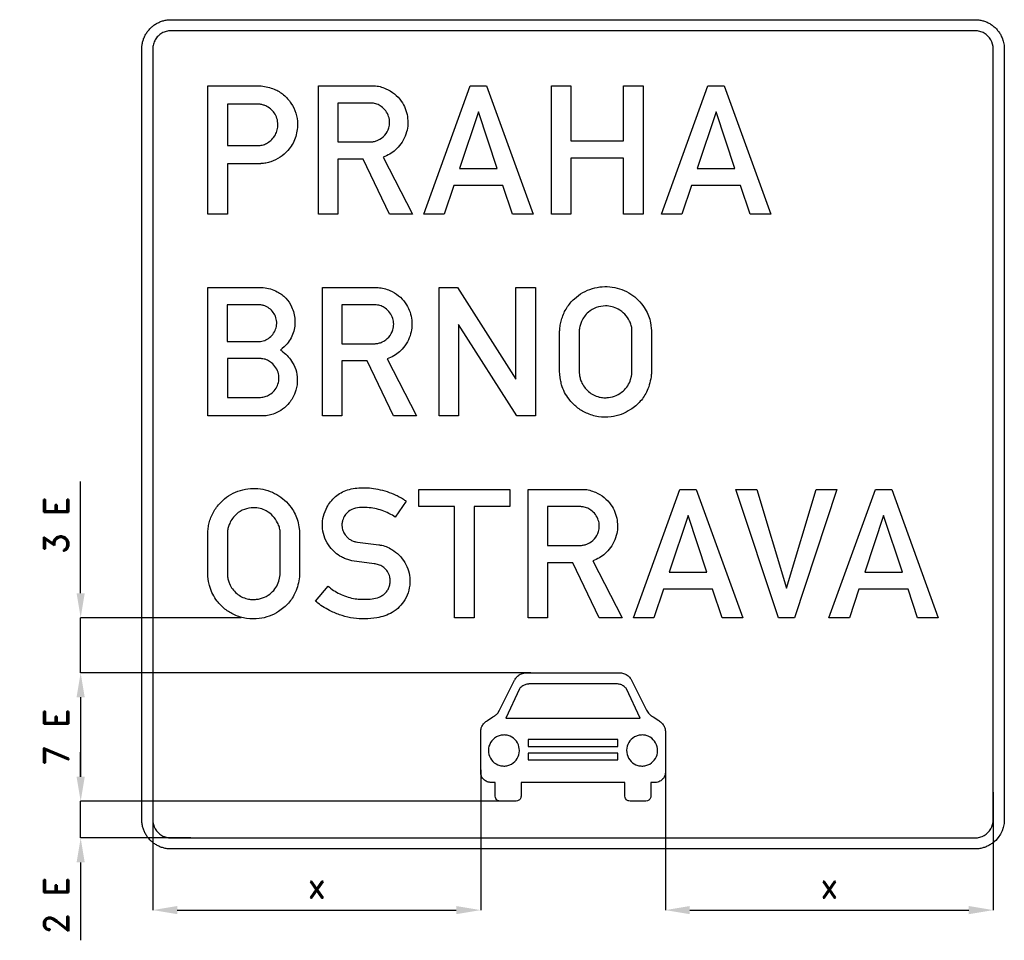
# Model space of a CAD drawing. Header units: millimetres. Extents: x 4952 to 12255, y -152 to 5683.
# Tile 4 of 6: x 9760 to 12174, y -87 to 2171. Entities that reach past the tile are written whole.
import ezdxf

# ---------------------------------------------------------------- set-up
doc = ezdxf.new("R2010")
doc.units = ezdxf.units.MM
doc.header["$LTSCALE"] = 5
doc.layers.add('Kóty', color=2, linetype='Continuous')
doc.layers.add('Značka', color=7, linetype='Continuous')
doc.styles.get("Standard").update_dxf_attribs({"font": 'romand.shx', "height": 60})
doc.dimstyles.get("Standard").update_dxf_attribs({"dimtxt": 60, "dimasz": 60, "dimexe": 0.18, "dimexo": 0.0625, "dimgap": 30, "dimtad": 1, "dimdec": 0, "dimzin": 0, "dimdsep": 46, "dimtxsty": 'Standard', "dimcen": 0.09, "dimadec": 0, "dimazin": 0, "dimtfac": 1, "dimtdec": 0, "dimtofl": 0, "dimtmove": 0, "dimatfit": 3, "dimfxl": 1, "dimtolj": 1, "dimtzin": 0, "dimarcsym": 0})

# ---------------------------------------------------------------- blocks, each defined once
blk = doc.blocks.new('*D11')
at = {"layer": 'Defpoints', "color": 0, "transparency": 16777216}
for p in [(11343.4, 333.9), (12147.5, 276.3), (12147.5, -13)]:
    blk.add_point(p, dxfattribs=at)
at = {"layer": 'Kóty', "color": 0, "lineweight": -2, "transparency": 16777216}
for p, q in [((11343.4, 333.9), (11343.4, -13.2)), ((12147.5, 276.2), (12147.5, -13.2)), ((11403.4, -13), (12087.5, -13))]:
    blk.add_line(p, q, dxfattribs=at)
at = {"layer": 'Kóty', "color": 0, "transparency": 16777216}
for points in [[(11403.4, -3), (11403.4, -23), (11343.4, -13)], [(12087.5, -3), (12087.5, -23), (12147.5, -13)]]:
    blk.add_solid(points, dxfattribs=at)
at = {"layer": 'Kóty', "color": 0, "transparency": 16777216, "insert": (11745.5, 47), "char_height": 60, "attachment_point": 5}
blk.add_mtext('\\A1;x', dxfattribs=at)
blk = doc.blocks.new('*D12')
at = {"layer": 'Defpoints', "color": 0, "transparency": 16777216}
for p in [(10890.6, 331.1), (10086.5, 245.1), (10890.6, -13)]:
    blk.add_point(p, dxfattribs=at)
at = {"layer": 'Kóty', "color": 0, "lineweight": -2, "transparency": 16777216}
for p, q in [((10890.6, 331), (10890.6, -13.2)), ((10086.5, 245), (10086.5, -13.2)), ((10146.5, -13), (10830.6, -13))]:
    blk.add_line(p, q, dxfattribs=at)
at = {"layer": 'Kóty', "color": 0, "transparency": 16777216}
for points in [[(10146.5, -3), (10146.5, -23), (10086.5, -13)], [(10830.6, -3), (10830.6, -23), (10890.6, -13)]]:
    blk.add_solid(points, dxfattribs=at)
at = {"layer": 'Kóty', "color": 0, "transparency": 16777216, "insert": (10488.5, 47), "char_height": 60, "attachment_point": 5}
blk.add_mtext('\\A1;x', dxfattribs=at)
blk = doc.blocks.new('*D21')
at = {"layer": 'Defpoints', "color": 0, "transparency": 16777216}
for p in [(9909.7, 704), (10303.2, 704), (11013.6, 569)]:
    blk.add_point(p, dxfattribs=at)
at = {"layer": 'Kóty', "color": 0, "lineweight": -2, "transparency": 16777216}
for p, q in [((9909.7, 764), (9909.7, 1038.3)), ((10303.1, 704), (9909.5, 704)), ((11013.5, 569), (9909.5, 569)), ((9909.7, 509), (9909.7, 449))]:
    blk.add_line(p, q, dxfattribs=at)
at = {"layer": 'Kóty', "color": 0, "transparency": 16777216}
for points in [[(9899.7, 764), (9919.7, 764), (9909.7, 704)], [(9899.7, 509), (9919.7, 509), (9909.7, 569)]]:
    blk.add_solid(points, dxfattribs=at)
at = {"layer": 'Kóty', "color": 0, "transparency": 16777216, "insert": (9849.7, 931.1), "char_height": 60, "attachment_point": 5, "rotation": 90}
blk.add_mtext('\\A1;3 E', dxfattribs=at)
blk = doc.blocks.new('*D22')
at = {"layer": 'Defpoints', "color": 0, "transparency": 16777216}
for p in [(11013.6, 569), (9909.7, 254), (10947.1, 254)]:
    blk.add_point(p, dxfattribs=at)
at = {"layer": 'Kóty', "color": 0, "lineweight": -2, "transparency": 16777216}
for p, q in [((11013.6, 569), (9909.5, 569)), ((9909.7, 509), (9909.7, 314)), ((10947.1, 254), (9909.5, 254))]:
    blk.add_line(p, q, dxfattribs=at)
at = {"layer": 'Kóty', "color": 0, "transparency": 16777216}
for points in [[(9899.7, 509), (9919.7, 509), (9909.7, 569)], [(9899.7, 314), (9919.7, 314), (9909.7, 254)]]:
    blk.add_solid(points, dxfattribs=at)
at = {"layer": 'Kóty', "color": 0, "transparency": 16777216, "insert": (9849.7, 411.5), "char_height": 60, "attachment_point": 5, "rotation": 90}
blk.add_mtext('\\A1;7 E', dxfattribs=at)

msp = doc.modelspace()

# ---------------------------------------------------------------- linework, layer by layer
at = {"layer": 'Kóty'}
for p, q in [((9909.68, 314), (9909.68, 374)), ((10947.133, 254), (9909.5, 254)), ((10179.82, 164), (9909.5, 164)), ((9909.5, 104), (9909.5, -87.112))]:
    msp.add_line(p, q, dxfattribs=at)
for points in [[(9909.68, 569), (9909.68, 704)], [(9909.68, 164), (9909.68, 254)]]:
    msp.add_lwpolyline(points, dxfattribs=at)
for points in [[(9899.68, 314), (9919.68, 314), (9909.68, 254)], [(9899.68, 104), (9919.68, 104), (9909.68, 164)]]:
    msp.add_solid(points, dxfattribs=at)
at = {"layer": 'Značka', "color": 5}
for points in [[(10131.5, 137), (10131.22, 137.001), (10130.93, 137.002, -0.0321795), (10121.64, 137.653, -0.0354492), (10112.5, 139.552, -0.0362785), (10103.67, 142.539, -0.034434), (10095.34, 146.741, -0.0337052), (10087.58, 151.915, -0.0340751), (10080.59, 158.088, -0.0342218), (10074.41, 165.075, -0.0342493), (10069.24, 172.837, -0.0340303), (10065.07, 181.171, -0.0333768), (10062.05, 190.001, -0.0341334), (10060.12, 199.142, -0.0367328), (10059.5, 208.435), (10059.5, 208.717), (10059.5, 209), (10059.5, 2099), (10059.5, 2099.28), (10059.5, 2099.57, -0.0321632), (10060.15, 2108.86, -0.03543), (10062.05, 2118, -0.0362815), (10065.04, 2126.83, -0.0344572), (10069.24, 2135.16, -0.0337082), (10074.41, 2142.92, -0.034065), (10080.59, 2149.91, -0.0342327), (10087.58, 2156.09, -0.0342384), (10095.34, 2161.26, -0.0340319), (10103.67, 2165.43, -0.0333733), (10112.5, 2168.45, -0.0341332), (10121.64, 2170.38, -0.0367332), (10130.93, 2171), (10131.22, 2171), (10131.5, 2171), (12102.5, 2171), (12102.78, 2171), (12103.07, 2171, -0.0321669), (12112.36, 2170.35, -0.0354131), (12121.5, 2168.45, -0.0362572), (12130.33, 2165.46, -0.0344336), (12138.66, 2161.26, -0.0337525), (12146.42, 2156.09, -0.0340817), (12153.41, 2149.91, -0.0342529), (12159.59, 2142.92, -0.0342161), (12164.76, 2135.16, -0.0341026), (12168.93, 2126.83), (12171.95, 2118), (12173.88, 2108.86), (12174.5, 2099.57), (12174.5, 2099.28), (12174.5, 2099), (12174.5, 209), (12174.5, 208.717), (12174.5, 208.435), (12173.85, 199.138), (12171.95, 190.001), (12168.96, 181.165), (12164.76, 172.837), (12159.59, 165.077), (12153.41, 158.088), (12146.42, 151.909, -0.0342066), (12138.66, 146.741, -0.0340592), (12130.33, 142.569, -0.0334105), (12121.5, 139.552, -0.0341389), (12112.36, 137.622, -0.0367455), (12103.07, 137.002), (12102.78, 137.001), (12102.5, 137), (10131.5, 137)], [(10131.5, 137), (10131.22, 137.001), (10130.93, 137.002, -0.0321795), (10121.64, 137.653, -0.0354492), (10112.5, 139.552, -0.0362785), (10103.67, 142.539, -0.034434), (10095.34, 146.741, -0.0337052), (10087.58, 151.915, -0.0340751), (10080.59, 158.088, -0.0342218), (10074.41, 165.075, -0.0342493), (10069.24, 172.837, -0.0340303), (10065.07, 181.171, -0.0333768), (10062.05, 190.001, -0.0341334), (10060.12, 199.142, -0.0367328), (10059.5, 208.435), (10059.5, 208.717), (10059.5, 209), (10059.5, 2099), (10059.5, 2099.28), (10059.5, 2099.57, -0.0321632), (10060.15, 2108.86, -0.03543), (10062.05, 2118, -0.0362815), (10065.04, 2126.83, -0.0344572), (10069.24, 2135.16, -0.0337082), (10074.41, 2142.92, -0.034065), (10080.59, 2149.91, -0.0342327), (10087.58, 2156.09, -0.0342384), (10095.34, 2161.26, -0.0340319), (10103.67, 2165.43, -0.0333733), (10112.5, 2168.45, -0.0341332), (10121.64, 2170.38, -0.0367332), (10130.93, 2171), (10131.22, 2171), (10131.5, 2171), (12102.5, 2171), (12102.78, 2171), (12103.07, 2171, -0.0321669), (12112.36, 2170.35, -0.0354131), (12121.5, 2168.45, -0.0362572), (12130.33, 2165.46, -0.0344336), (12138.66, 2161.26, -0.0337525), (12146.42, 2156.09, -0.0340817), (12153.41, 2149.91, -0.0342529), (12159.59, 2142.92, -0.0342161), (12164.76, 2135.16, -0.0341026), (12168.93, 2126.83), (12171.95, 2118), (12173.88, 2108.86), (12174.5, 2099.57), (12174.5, 2099.28), (12174.5, 2099), (12174.5, 209), (12174.5, 208.717), (12174.5, 208.435), (12173.85, 199.138), (12171.95, 190.001), (12168.96, 181.165), (12164.76, 172.837), (12159.59, 165.077), (12153.41, 158.088), (12146.42, 151.909, -0.0342066), (12138.66, 146.741, -0.0340592), (12130.33, 142.569, -0.0334105), (12121.5, 139.552, -0.0341389), (12112.36, 137.622, -0.0367455), (12103.07, 137.002), (12102.78, 137.001), (12102.5, 137), (10131.5, 137)], [(10131.5, 164), (12102.5, 164), (12102.68, 164.001), (12102.85, 164.001, 0.0321685), (12108.66, 164.408, 0.0354233), (12114.37, 165.595, 0.0362635), (12119.9, 167.462), (12125.1, 170.088), (12129.95, 173.322), (12134.32, 177.18), (12138.18, 181.547), (12141.41, 186.398), (12144.02, 191.607), (12145.91, 197.126), (12147.11, 202.839), (12147.5, 208.647), (12147.5, 208.823), (12147.5, 209), (12147.5, 2099), (12147.5, 2099.18), (12147.5, 2099.35), (12147.09, 2105.16), (12145.91, 2110.87), (12144.04, 2116.4), (12141.41, 2121.6), (12138.18, 2126.45), (12134.32, 2130.82), (12129.95, 2134.68, 0.0342412), (12125.1, 2137.91, 0.0340012), (12119.89, 2140.52, 0.0333927), (12114.37, 2142.41, 0.0341258), (12108.66, 2143.61, 0.0367097), (12102.85, 2144), (12102.68, 2144), (12102.5, 2144), (10131.5, 2144), (10131.32, 2144), (10131.15, 2144, 0.0321692), (10125.34, 2143.59, 0.0354743), (10119.63, 2142.41, 0.0362905), (10114.1, 2140.54, 0.0344188), (10108.9, 2137.91, 0.0336869), (10104.05, 2134.68, 0.0340516), (10099.68, 2130.82, 0.0342394), (10095.82, 2126.45, 0.0342168), (10092.59, 2121.6, 0.0340387), (10089.98, 2116.39, 0.033405), (10088.09, 2110.87, 0.0341285), (10086.89, 2105.16, 0.0367053), (10086.5, 2099.35), (10086.5, 2099.18), (10086.5, 2099), (10086.5, 209), (10086.5, 208.823), (10086.5, 208.647), (10086.91, 202.836), (10088.09, 197.126), (10089.96, 191.603), (10092.59, 186.398), (10095.82, 181.548), (10099.68, 177.18), (10104.05, 173.318, 0.0342342), (10108.9, 170.088, 0.0340433), (10114.11, 167.481, 0.0334099), (10119.63, 165.595, 0.0341185), (10125.34, 164.389, 0.0367418), (10131.15, 164.001), (10131.32, 164), (10131.5, 164)], [(10221.35, 1694.03), (10221.35, 2009.03), (10348.76, 2009.03), (10350.65, 2008.79), (10352.53, 2008.54, -0.0253486), (10368.68, 2005.6, -0.0429362), (10384.26, 2000.5, -0.079584), (10407.44, 1986.63, -0.0764778), (10425.44, 1966.21, -0.0768946), (10437.29, 1941.92, -0.0757478), (10441.32, 1915.16, -0.0940253), (10435.72, 1880.52, -0.0983541), (10417.77, 1850.52, -0.0732915), (10398.78, 1833.61, -0.0676905), (10375.93, 1822.66, -0.0341969), (10364.04, 1819.39, -0.0378622), (10351.88, 1817.87, -0.00492239), (10349.84, 1817.77), (10347.81, 1817.7), (10269.58, 1817.7), (10269.58, 1694.03), (10221.35, 1694.03)], [(10492.51, 1694), (10492.51, 2009), (10625.11, 2009), (10627.01, 2008.98, -0.00551517), (10628.91, 2008.93, -0.052888), (10643.73, 2006.77, -0.0452557), (10657.99, 2001.72, -0.0687441), (10679.04, 1989.07, -0.0740982), (10695.65, 1971.1, -0.0628603), (10705.55, 1953.3, -0.0596974), (10710.85, 1933.63, -0.0551558), (10711.93, 1914.53, -0.0551787), (10708.81, 1895.67, -0.0623138), (10700.82, 1875.53, -0.0630324), (10688.08, 1857.96, -0.0527476), (10674.98, 1846.07, -0.0552013), (10659.76, 1837.29), (10655.49, 1835.45), (10651.16, 1833.75), (10723.45, 1694), (10666.81, 1694), (10602.47, 1828.99), (10540.42, 1828.99), (10540.42, 1694), (10492.51, 1694)], [(10269.58, 1963.78), (10269.58, 1862.46), (10344.2, 1862.46, 0.00264463), (10345.68, 1862.46, 0.00761193), (10347.15, 1862.49, 0.06715), (10357.62, 1864.36, 0.0577284), (10367.43, 1868.79, 0.0717466), (10378.75, 1877.38, 0.0744929), (10387.09, 1888.77, 0.0682845), (10391.83, 1900.7, 0.0653189), (10393.29, 1913.52, 0.0771905), (10391.04, 1928.8, 0.0837374), (10384.17, 1942.52, 0.0734082), (10375.05, 1952.35, 0.0660958), (10363.56, 1959.32, 0.0426825), (10355.78, 1962.21, 0.0491986), (10347.68, 1963.62), (10346.45, 1963.71), (10345.22, 1963.78), (10269.58, 1963.78)], [(10540.42, 1966.54), (10540.42, 1871.02), (10617.73, 1871.02), (10619.65, 1871.11, 0.00586198), (10621.56, 1871.22, 0.0408075), (10630.31, 1872.55, 0.0494152), (10638.73, 1875.45, 0.110782), (10655.19, 1887.5, 0.114778), (10665.01, 1905.48, 0.0851637), (10667.24, 1919.49, 0.0800605), (10664.84, 1933.4, 0.0841112), (10657.81, 1947.18, 0.0812377), (10646.63, 1958.04, 0.0671464), (10636.17, 1963.9, 0.0821402), (10624.68, 1966.41), (10623.3, 1966.49), (10621.93, 1966.54), (10540.42, 1966.54)], [(10221.35, 1199), (10221.35, 1514), (10350.76, 1514), (10353.99, 1513.9, -0.00701205), (10357.23, 1513.74, -0.053517), (10375.01, 1510.66, -0.0588695), (10391.78, 1503.66, -0.0841003), (10412.46, 1487.93, -0.0839822), (10426.85, 1466.36, -0.0528859), (10432.44, 1451.19, -0.0480902), (10434.86, 1435.25, -0.0477068), (10434.49, 1419.01, -0.0517044), (10430.92, 1403.16, -0.0577993), (10423.55, 1386.74, -0.0569349), (10412.68, 1372.45), (10408.58, 1368.29), (10404.18, 1364.47), (10401.81, 1362.61), (10399.39, 1360.8), (10402.63, 1358.48), (10405.82, 1356.11, -0.0455436), (10418.87, 1344.08, -0.0539871), (10429.32, 1329.69, -0.0774253), (10438.66, 1307.11, -0.0763234), (10440.8, 1282.64, -0.0849448), (10435.22, 1255.33, -0.0827288), (10421.05, 1231.35, -0.0672808), (10404.99, 1215.73, -0.0675512), (10385.45, 1204.97, -0.0454718), (10371.66, 1200.67, -0.0487767), (10357.39, 1199.03, -0.00716133), (10354.73, 1198.99, -0.00234243), (10352.07, 1199), (10221.35, 1199)], [(10502.49, 1199), (10502.49, 1514), (10635.08, 1514), (10636.99, 1513.98, -0.00539181), (10638.89, 1513.93, -0.052888), (10653.71, 1511.77, -0.0452557), (10667.96, 1506.72, -0.0687596), (10689.02, 1494.07, -0.0741155), (10705.63, 1476.1, -0.0628603), (10715.52, 1458.3, -0.0596542), (10720.82, 1438.63, -0.0551305), (10721.9, 1419.53, -0.0552049), (10718.79, 1400.67, -0.0623155), (10710.79, 1380.53, -0.0630498), (10698.05, 1362.96, -0.0527673), (10684.96, 1351.07, -0.0552013), (10669.73, 1342.29), (10665.46, 1340.45), (10661.14, 1338.75), (10733.42, 1199), (10676.79, 1199), (10612.44, 1333.99), (10550.39, 1333.99), (10550.39, 1199), (10502.49, 1199)], [(11084.22, 1407), (11084.35, 1409.61), (11084.52, 1412.22, -0.0306899), (11086.28, 1425.34, -0.0310457), (11089.67, 1438.2, -0.0662806), (11101.78, 1464.24, -0.0684837), (11120.38, 1486.21, -0.0618578), (11140.84, 1501.51, -0.059934), (11164.35, 1511.44, -0.057344), (11188.63, 1516.08, -0.0575841), (11213.34, 1515.08, -0.056918), (11236.95, 1509.12, -0.0574984), (11258.59, 1497.99, -0.0553767), (11276.9, 1483.18, -0.0534653), (11291.63, 1464.75, -0.0430676), (11300.37, 1448.89, -0.0488491), (11306.03, 1431.8), (11307.83, 1422.46), (11308.95, 1413), (11309.1, 1411.44), (11309.25, 1409.89), (11309.25, 1304.39), (11309.03, 1301.97), (11308.79, 1299.54, -0.0357845), (11305.39, 1279.98, -0.047853), (11298.78, 1261.25, -0.0788072), (11281.98, 1234.92, -0.0730941), (11258, 1214.62, -0.0601161), (11235.17, 1202.96, -0.0598479), (11210.29, 1197.06, -0.0711096), (11179.3, 1197.28, -0.0741814), (11149.68, 1206.28, -0.0660345), (11126.37, 1220.48, -0.0616855), (11107.35, 1240.11, -0.0470666), (11096.39, 1256.93, -0.0538876), (11089.08, 1275.45, -0.0302067), (11086.32, 1287.74), (11084.75, 1300.26), (11084.47, 1303.16), (11084.22, 1306.07), (11084.22, 1407)], [(10269.29, 1471.67), (10269.29, 1381.8), (10344.82, 1381.8, 0.00535722), (10347.76, 1381.82, 0.0160332), (10350.7, 1381.96, 0.0916374), (10364.15, 1385.75, 0.0807522), (10375.8, 1393.97, 0.0813057), (10384.76, 1405.08, 0.0860883), (10389.55, 1418.38, 0.0874752), (10390.01, 1432.91, 0.085828), (10385.54, 1446.8, 0.0819286), (10377.46, 1458.25, 0.0786494), (10366.22, 1466.59, 0.046733), (10359.19, 1469.72, 0.0540099), (10351.75, 1471.38), (10350.16, 1471.54), (10348.56, 1471.67), (10269.29, 1471.67)], [(10550.39, 1471.54), (10550.39, 1376.02), (10627.7, 1376.02), (10629.62, 1376.11), (10631.54, 1376.22, 0.0408045), (10640.28, 1377.55, 0.0494305), (10648.7, 1380.45, 0.110753), (10665.16, 1392.5, 0.114736), (10674.98, 1410.48, 0.0851637), (10677.22, 1424.49, 0.0800584), (10674.82, 1438.4, 0.0841082), (10667.79, 1452.18, 0.081249), (10656.61, 1463.04, 0.0670888), (10646.15, 1468.9, 0.0821226), (10634.66, 1471.41), (10633.28, 1471.49), (10631.9, 1471.54), (10550.39, 1471.54)], [(11132.19, 1406.8), (11132.19, 1306.03), (11132.33, 1304.13), (11132.49, 1302.23, 0.0376023), (11134.19, 1292.3, 0.0416698), (11137.44, 1282.74, 0.0628902), (11144.8, 1269.74, 0.060166), (11155.16, 1258.85, 0.0594116), (11167.28, 1250.53, 0.06432), (11180.95, 1245.46, 0.0505159), (11192.23, 1243.77, 0.044573), (11203.72, 1244.25, 0.0739126), (11223.09, 1249.41, 0.085003), (11239.82, 1260.23, 0.073642), (11250.98, 1273.13, 0.06362), (11258.29, 1288.61), (11260.48, 1296.36, 0.0426274), (11261.47, 1304.3), (11261.51, 1305.31), (11261.54, 1306.33), (11261.54, 1406.57), (11261.56, 1408.36), (11261.54, 1410.15, 0.0626332), (11259.77, 1421.13, 0.0482795), (11255.57, 1431.61, 0.0768956), (11243.91, 1448.56, 0.0837584), (11227.68, 1460.91, 0.0698638), (11212.6, 1467, 0.0666757), (11196.31, 1468.82, 0.0885203), (11173.89, 1464.88, 0.0981237), (11154.6, 1453.3, 0.0628102), (11145, 1442.89, 0.0513715), (11137.97, 1430.53, 0.0395306), (11134.27, 1420.62, 0.0507786), (11132.42, 1410.31), (11132.29, 1408.56), (11132.19, 1406.8)], [(10269.39, 1339.73), (10269.39, 1244.38), (10345.12, 1244.38, 0.00363451), (10347.97, 1244.42, 0.0108892), (10350.83, 1244.54, 0.0587105), (10362.12, 1246.65, 0.0631061), (10372.65, 1251.43, 0.0840722), (10384.33, 1261.06, 0.0857221), (10392.2, 1274.01, 0.0822555), (10395.73, 1287.98, 0.0809792), (10394.63, 1302.33, 0.088846), (10388.53, 1317.29, 0.0842361), (10377.67, 1329.43, 0.0656038), (10367.82, 1335.87, 0.0804114), (10356.77, 1339.18, 0.0183488), (10353.63, 1339.53, 0.00612311), (10350.47, 1339.73), (10269.39, 1339.73)], [(10221.38, 912), (10221.51, 914.61), (10221.68, 917.22, -0.0306718), (10223.45, 930.34, -0.0310633), (10226.83, 943.2, -0.066296), (10238.94, 969.24, -0.0684776), (10257.54, 991.21, -0.0618578), (10278, 1006.51, -0.0599266), (10301.51, 1016.44, -0.0573403), (10325.8, 1021.08, -0.0575832), (10350.5, 1020.08, -0.056918), (10374.11, 1014.12, -0.0574984), (10395.75, 1002.99, -0.0553707), (10414.07, 988.18, -0.0534731), (10428.79, 969.75, -0.0430319), (10437.53, 953.89, -0.0488365), (10443.2, 936.8), (10444.99, 927.46), (10446.12, 918), (10446.27, 916.44), (10446.41, 914.89), (10446.41, 809.39), (10446.19, 806.97), (10445.95, 804.54, -0.0357845), (10442.55, 784.982, -0.0478518), (10435.94, 766.245, -0.0787972), (10419.14, 739.92, -0.0730965), (10395.16, 719.619, -0.0601221), (10372.33, 707.958, -0.0598499), (10347.45, 702.064, -0.0711121), (10316.46, 702.283, -0.0741852), (10286.84, 711.284, -0.0660405), (10263.54, 725.477, -0.0616937), (10244.52, 745.114, -0.0470815), (10233.56, 761.932, -0.0538671), (10226.24, 780.453, -0.0302287), (10223.48, 792.744), (10221.91, 805.26), (10221.64, 808.16), (10221.38, 811.07), (10221.38, 912)], [(10516.73, 781.241), (10519.69, 778.75), (10522.7, 776.319, 0.0391079), (10537.14, 766.788, 0.0320931), (10552.89, 759.355, 0.0326591), (10569.79, 753.532, 0.0398925), (10587.21, 750.233, 0.0244765), (10598.96, 749.398, 0.0143326), (10610.87, 749.478, 0.0353137), (10628.69, 750.996, 0.0841524), (10645.32, 756.533, 0.0552365), (10653.04, 761.472, 0.0560069), (10659.53, 768.017, 0.0573506), (10664.53, 775.826, 0.0569019), (10667.63, 784.555, 0.0627935), (10668.88, 794.61, 0.0644308), (10667.57, 804.7, 0.0858352), (10662.13, 817.36, 0.0892077), (10652.74, 827.41, 0.0718264), (10642.84, 833.21, 0.0592775), (10631.83, 836.27), (10630.49, 836.49), (10629.14, 836.69), (10574.25, 843.72), (10572.03, 844.37), (10569.82, 845.03, -0.0177776), (10559.22, 848.6, -0.0323121), (10549.05, 853.2, -0.062174), (10533.57, 863.78, -0.0552606), (10520.83, 877.81, -0.0688243), (10508.69, 899.13, -0.072893), (10502.98, 922.86, -0.0746772), (10503.67, 947.26, -0.072268), (10511.45, 970.67, -0.0946032), (10531.4, 998.23, -0.103595), (10559.88, 1015.92, -0.0552114), (10577.91, 1021, -0.035096), (10596.63, 1022.77, -0.0294103), (10617.7, 1022.36, -0.030637), (10638.5, 1019.43, -0.032943), (10661.03, 1013.52, -0.0299155), (10682.69, 1004.82, -0.0195575), (10693.65, 999.33, -0.0289082), (10703.99, 992.82), (10706.02, 991.35), (10708.02, 989.86), (10680.99, 951.11), (10677.48, 953.28), (10673.93, 955.41, 0.031824), (10657.26, 963.79, 0.0354681), (10639.71, 969.85, 0.0379043), (10621.81, 973.56, 0.0356086), (10603.16, 974.6, 0.0569498), (10583.37, 972.67, 0.118679), (10566.14, 964.53, 0.0895612), (10557.37, 954.99, 0.0771386), (10552.03, 942.94, 0.0509047), (10550.49, 934.8, 0.0549117), (10550.69, 926.6, 0.0765911), (10553.95, 915.06, 0.070235), (10560.43, 904.85, 0.0531849), (10566.66, 898.56, 0.0574081), (10574.05, 893.82, 0.0305802), (10578.05, 892.07, 0.0329681), (10582.22, 890.83, 0.0196228), (10585.47, 890.22), (10588.75, 889.78), (10640.73, 882.96), (10642.52, 882.74), (10644.3, 882.5, -0.0576774), (10658.91, 878.49, -0.045356), (10672.55, 871.51, -0.0620966), (10690.76, 857.41, -0.0684487), (10704.65, 839.22, -0.067334), (10713.49, 818.97, -0.0645408), (10716.79, 797.02, -0.0735437), (10714.21, 771.575, -0.0756937), (10704.32, 748.002, -0.065694), (10691.09, 730.584, -0.0666999), (10673.9, 717.289, -0.05609), (10655.42, 708.792, -0.0382899), (10635.54, 703.869, -0.0422006), (10607.1, 701.049, -0.0424755), (10578.71, 703.048, -0.0406854), (10550.97, 709.23, -0.0369086), (10524.44, 719.652, -0.0289546), (10507.11, 728.84, -0.0389466), (10491.27, 740.225), (10488.51, 742.565), (10485.79, 744.95), (10516.73, 781.241)], [(11006.62, 704), (11006.62, 1019), (11139.21, 1019), (11141.12, 1018.98, -0.00539181), (11143.02, 1018.93, -0.052888), (11157.84, 1016.77, -0.0452557), (11172.09, 1011.72, -0.0687596), (11193.15, 999.07, -0.0741019), (11209.76, 981.1, -0.0628386), (11219.65, 963.3, -0.0596542), (11224.95, 943.63, -0.0551305), (11226.03, 924.53, -0.0551545), (11222.92, 905.67, -0.0623155), (11214.92, 885.53, -0.0630498), (11202.18, 867.96, -0.0527301), (11189.09, 856.07, -0.0552013), (11173.86, 847.29), (11169.59, 845.45), (11165.27, 843.75), (11237.55, 704), (11180.92, 704), (11116.57, 838.99), (11054.52, 838.99), (11054.52, 704), (11006.62, 704)], [(10269.35, 911.8), (10269.35, 811.03), (10269.49, 809.13), (10269.65, 807.23, 0.0375753), (10271.35, 797.3, 0.0416659), (10274.6, 787.737, 0.0629083), (10281.97, 774.738, 0.0601811), (10292.32, 763.85, 0.0594235), (10304.44, 755.535, 0.064323), (10318.11, 750.463, 0.0505159), (10329.4, 748.772, 0.0445624), (10340.89, 749.248, 0.0739067), (10360.26, 754.405, 0.085003), (10376.98, 765.228, 0.0736352), (10388.15, 778.13, 0.0635912), (10395.45, 793.61), (10397.65, 801.36, 0.0426243), (10398.64, 809.3), (10398.67, 810.31), (10398.7, 811.33), (10398.7, 911.57), (10398.72, 913.36), (10398.7, 915.15, 0.0625899), (10396.93, 926.13, 0.0482991), (10392.73, 936.61, 0.0768956), (10381.07, 953.56, 0.0837729), (10364.84, 965.91, 0.0698638), (10349.76, 972, 0.0666783), (10333.47, 973.82, 0.0885175), (10311.05, 969.88, 0.098119), (10291.77, 958.3, 0.0628355), (10282.16, 947.89, 0.051386), (10275.13, 935.53, 0.0395093), (10271.43, 925.62, 0.0507328), (10269.58, 915.31), (10269.45, 913.56), (10269.35, 911.8)], [(11054.52, 976.54), (11054.52, 881.02), (11131.83, 881.02), (11133.75, 881.11), (11135.67, 881.22, 0.0408045), (11144.42, 882.55, 0.0494509), (11152.83, 885.45, 0.110766), (11169.29, 897.5, 0.114736), (11179.11, 915.48, 0.0851637), (11181.35, 929.49, 0.0800584), (11178.95, 943.4, 0.084052), (11171.92, 957.18, 0.0812053), (11160.74, 968.04, 0.0670888), (11150.28, 973.9, 0.0821226), (11138.79, 976.41), (11137.41, 976.49), (11136.03, 976.54), (11054.52, 976.54)], [(11233.22, 569), (11235.86, 568.613), (11238.49, 568.135), (11240.74, 567.581), (11242.93, 566.854), (11245.32, 565.82), (11247.6, 564.569), (11249.89, 563.088), (11252.04, 561.429), (11253.86, 559.811), (11255.54, 558.045), (11257.1, 556.086), (11258.49, 554), (11259.48, 552.329), (11260.43, 550.632), (11296.94, 477.267), (11301.74, 470.224), (11302.54, 469.378), (11303.34, 468.541), (11304.27, 467.61), (11305.22, 466.706), (11306.12, 465.902), (11307.05, 465.123), (11307.94, 464.399), (11308.84, 463.696), (11309.62, 463.119), (11310.41, 462.56), (11311.87, 461.592), (11313.36, 460.658), (11327.1, 451.778), (11329.12, 450.44), (11331.1, 449.035), (11333.21, 447.308), (11335.15, 445.394), (11336.76, 443.493), (11338.19, 441.457), (11339.42, 439.444), (11340.49, 437.35), (11341.3, 435.527), (11341.97, 433.652), (11342.62, 431.23), (11343.08, 428.762), (11343.25, 427.639), (11343.41, 426.515), (11343.41, 325.073), (11343.05, 322.045), (11342.52, 319.043), (11341.56, 315.803), (11340.14, 312.742), (11338.46, 310.167), (11336.43, 307.846), (11334.3, 305.872), (11331.96, 304.145), (11329.83, 302.863), (11327.57, 301.835), (11324.54, 300.912), (11321.42, 300.367), (11319.98, 300.192), (11318.54, 300.042), (11307.78, 300.043), (11307.78, 266.673), (11307.51, 264.295), (11306.97, 261.973), (11305.32, 258.893), (11302.81, 256.513, -0.082615), (11299.28, 254.874), (11295.36, 254), (11256.73, 254), (11253.54, 254.648, -0.0595421), (11250.53, 255.771, -0.0769553), (11247.82, 257.815), (11245.87, 260.579), (11244.84, 263.535), (11244.3, 266.672), (11244.3, 300.043), (10989.7, 300.043), (10989.7, 266.672), (10989.39, 264.326), (10988.82, 262.035), (10987.11, 258.884, -0.0858894), (10984.5, 256.464, -0.0789091), (10981.07, 254.876), (10977.27, 254), (10938.64, 254), (10935.3, 254.654, -0.0636013), (10932.16, 255.838, -0.0772566), (10929.53, 257.88), (10927.65, 260.621), (10926.68, 263.561), (10926.22, 266.673), (10926.22, 300.043), (10915.46, 300.042), (10913.7, 300.229), (10911.95, 300.454, -0.0241057), (10909.02, 301.017), (10906.2, 301.925), (10904.06, 302.919), (10902.04, 304.145), (10899.59, 305.972), (10897.36, 308.068), (10895.26, 310.536), (10893.56, 313.279), (10892.2, 316.446), (10891.33, 319.785), (10890.9, 322.421), (10890.59, 325.073), (10890.59, 426.515), (10890.79, 427.889), (10891.01, 429.26), (10891.46, 431.573), (10892.09, 433.842), (10892.74, 435.62), (10893.51, 437.35), (10894.65, 439.551), (10895.95, 441.663), (10897.47, 443.788), (10899.19, 445.76), (10901.2, 447.675), (10903.39, 449.394), (10905.13, 450.611), (10906.9, 451.778), (10920.64, 460.658), (10922.17, 461.619), (10923.67, 462.615), (10924.42, 463.147), (10925.16, 463.696), (10926.11, 464.437), (10927.05, 465.2), (10928.01, 466.021), (10928.95, 466.869), (10929.92, 467.795), (10930.86, 468.749), (10931.56, 469.483), (10932.26, 470.224), (10937.06, 477.267), (10973.57, 550.632), (10974.32, 551.965), (10975.08, 553.288), (10976.47, 555.48), (10978.03, 557.546), (10979.43, 559.093), (10980.93, 560.531), (10983.02, 562.278), (10985.24, 563.853), (10987.71, 565.33), (10990.31, 566.549), (10993.19, 567.557), (10996.16, 568.267), (10998.47, 568.669), (11000.78, 569), (11233.22, 569)], [(11281.61, 457.881), (11248.03, 529.926), (11247.02, 531.084), (11245.99, 532.228), (11244.13, 534.107), (11242.12, 535.809), (11240.33, 537.054), (11238.43, 538.139), (11236.37, 539.141), (11234.24, 539.988), (11232.29, 540.618), (11230.29, 541.093), (11228.21, 541.419), (11226.1, 541.58), (11224.46, 541.624, 0.00320512), (11222.83, 541.626), (11011.17, 541.626, 0.00371864), (11009.3, 541.619, 0.0111669), (11007.43, 541.557, 0.017781), (11005.38, 541.366), (11003.35, 541.018), (11001.42, 540.536), (10999.54, 539.911), (10997.52, 539.095), (10995.57, 538.139), (10993.57, 536.992), (10991.69, 535.67), (10989.58, 533.837), (10987.64, 531.815), (10986.8, 530.875), (10985.97, 529.926), (10952.39, 457.881), (11281.61, 457.881)], [(10985.65, 378.429), (10985.24, 383.149), (10984.48, 387.798), (10982.98, 392.536), (10980.8, 397.027), (10978.09, 401.212), (10974.85, 404.989), (10971.16, 408.333), (10967.05, 411.14), (10962.62, 413.415, 0.0343932), (10957.92, 415.062, 0.0344561), (10953.05, 416.114, 0.0344038), (10948.09, 416.488, 0.034426), (10943.11, 416.244, 0.0344281), (10938.22, 415.32, 0.0344182), (10933.48, 413.797, 0.0344508), (10928.99, 411.638), (10924.8, 408.94), (10921.03, 405.693), (10917.68, 402.003), (10914.88, 397.89), (10912.6, 393.46), (10910.95, 388.761), (10909.9, 383.893), (10909.53, 378.927), (10909.77, 373.953), (10910.7, 369.06), (10912.22, 364.318), (10914.38, 359.831), (10917.08, 355.645), (10920.32, 351.869), (10924.01, 348.525), (10928.13, 345.718), (10932.56, 343.442, 0.0344107), (10937.26, 341.795, 0.0344081), (10942.12, 340.744, 0.0344024), (10947.09, 340.37, 0.0344138), (10952.06, 340.614, 0.034416), (10956.96, 341.538, 0.0343948), (10961.7, 343.061, 0.0344399), (10966.19, 345.219), (10970.37, 347.918), (10974.15, 351.165), (10977.49, 354.855), (10980.3, 358.968), (10982.57, 363.396), (10984.22, 368.097), (10985.29, 372.971), (10985.65, 377.931), (10985.65, 378.18), (10985.65, 378.429)], [(11324.47, 378.429), (11324.07, 383.149), (11323.3, 387.798), (11321.8, 392.536), (11319.62, 397.027), (11316.91, 401.212), (11313.68, 404.989), (11309.99, 408.333), (11305.87, 411.14), (11301.44, 413.415, 0.0344288), (11296.74, 415.062, 0.0344321), (11291.88, 416.114, 0.0344146), (11286.91, 416.488, 0.034426), (11281.94, 416.244, 0.0344281), (11277.04, 415.32, 0.0344182), (11272.3, 413.797, 0.0344052), (11267.81, 411.638), (11263.63, 408.94), (11259.85, 405.693), (11256.51, 402.003), (11253.7, 397.89), (11251.43, 393.46), (11249.78, 388.761), (11248.73, 383.893), (11248.35, 378.927), (11248.6, 373.953), (11249.52, 369.06), (11251.05, 364.318), (11253.2, 359.831), (11255.9, 355.645), (11259.15, 351.869), (11262.84, 348.525), (11266.95, 345.718), (11271.38, 343.442, 0.0344107), (11276.08, 341.795, 0.0344081), (11280.95, 340.744, 0.0344024), (11285.91, 340.37, 0.0344138), (11290.89, 340.614, 0.034416), (11295.78, 341.538, 0.0343948), (11300.52, 343.061), (11305.01, 345.22), (11309.2, 347.918), (11312.97, 351.165), (11316.32, 354.855), (11319.12, 358.968), (11321.39, 363.396), (11323.05, 368.097), (11324.11, 372.971), (11324.47, 377.931), (11324.47, 378.18), (11324.47, 378.429)]]:
    msp.add_lwpolyline(points, format="xyb", dxfattribs=at)
for points in [[(10751.01, 1694), (10865.16, 2009.03), (10904.97, 2009.03), (11019.19, 1694), (10968.59, 1694), (10945.06, 1764.38), (10824.54, 1764.38), (10801.41, 1694), (10751.01, 1694)], [(11063.81, 1694), (11063.81, 2009), (11111.52, 2009), (11111.52, 1873.85), (11241.03, 1873.85), (11241.03, 2009), (11289, 2009), (11289, 1694), (11241.03, 1694), (11241.03, 1831.62), (11111.52, 1831.62), (11111.52, 1694), (11063.81, 1694)], [(11333.63, 1694), (11447.78, 2009.03), (11487.58, 2009.03), (11601.8, 1694), (11551.21, 1694), (11527.68, 1764.38), (11407.16, 1764.38), (11384.03, 1694), (11333.63, 1694)], [(10931.22, 1806.22), (10885.02, 1944.62), (10838.91, 1806.22), (10931.22, 1806.22)], [(11513.83, 1806.22), (11467.63, 1944.62), (11421.53, 1806.22), (11513.83, 1806.22)], [(10788.58, 1199), (10788.58, 1514), (10833.8, 1514), (10976.89, 1289.17), (10976.89, 1514), (11025.13, 1514), (11024.8, 1199), (10979.58, 1199), (10836.19, 1423.54), (10836.19, 1199), (10788.58, 1199)], [(10826.68, 704), (10826.68, 976.54), (10739.1, 976.54), (10739.1, 1018.97), (10961.99, 1018.97), (10961.99, 976.54), (10874.38, 976.54), (10874.38, 704), (10826.68, 704)], [(11265.12, 704), (11379.27, 1019.03), (11419.07, 1019.03), (11533.29, 704), (11482.7, 704), (11459.17, 774.383), (11338.65, 774.383), (11315.52, 704), (11265.12, 704)], [(11620.51, 704.033), (11516.23, 1019), (11567.38, 1019), (11640.33, 776.975), (11713.47, 1019), (11764.16, 1019), (11660.08, 704.033), (11620.51, 704.033)], [(11744.47, 704), (11858.63, 1019.03), (11898.43, 1019.03), (12012.65, 704), (11962.05, 704), (11938.53, 774.383), (11818.01, 774.383), (11794.87, 704), (11744.47, 704)], [(11445.32, 816.22), (11399.12, 954.62), (11353.02, 816.22), (11445.32, 816.22)], [(11924.68, 816.22), (11878.48, 954.62), (11832.38, 816.22), (11924.68, 816.22)], [(11226.84, 388.465), (11226.84, 405.485), (11007.16, 405.485), (11007.16, 388.465), (11226.84, 388.465)], [(11226.84, 355.771), (11226.84, 371.782), (11007.16, 371.782), (11007.16, 355.771), (11226.84, 355.771)]]:
    msp.add_lwpolyline(points, dxfattribs=at)

# ---------------------------------------------------------------- texts
at = {"layer": 'Kóty', "insert": (9849.5, -1.692), "char_height": 60, "attachment_point": 5, "rotation": 90}
msp.add_mtext('\\A1;2 E', dxfattribs=at)

# ---------------------------------------------------------------- dimensions: what is measured, and where the dimension line sits
at = {"layer": 'Kóty'}
for base, p1, p2, text, picture, middle in [((9909.68, 704), (11013.568, 569), (10303.212, 704), '3 E', '*D21', (9849.68, 931.143)), ((9909.68, 254), (11013.631, 569), (10947.133, 254), '7 E', '*D22', (9849.68, 411.5))]:
    dim = msp.add_linear_dim(base=base, p1=p1, p2=p2, angle=90, text=text, dimstyle='Standard', dxfattribs=at)
    dim.commit()
    dim.dimension.update_dxf_attribs({"geometry": picture, "text_midpoint": middle})
for base, p1, p2, picture, middle in [((10890.59, -13), (10086.5, 245.104), (10890.59, 331.084), '*D12', (10488.545, 47)), ((12147.5, -13), (11343.41, 333.937), (12147.5, 276.281), '*D11', (11745.455, 47))]:
    dim = msp.add_linear_dim(base=base, p1=p1, p2=p2, text='x', dimstyle='Standard', dxfattribs=at)
    dim.commit()
    dim.dimension.update_dxf_attribs({"geometry": picture, "text_midpoint": middle})

doc.saveas('drawing.dxf')
